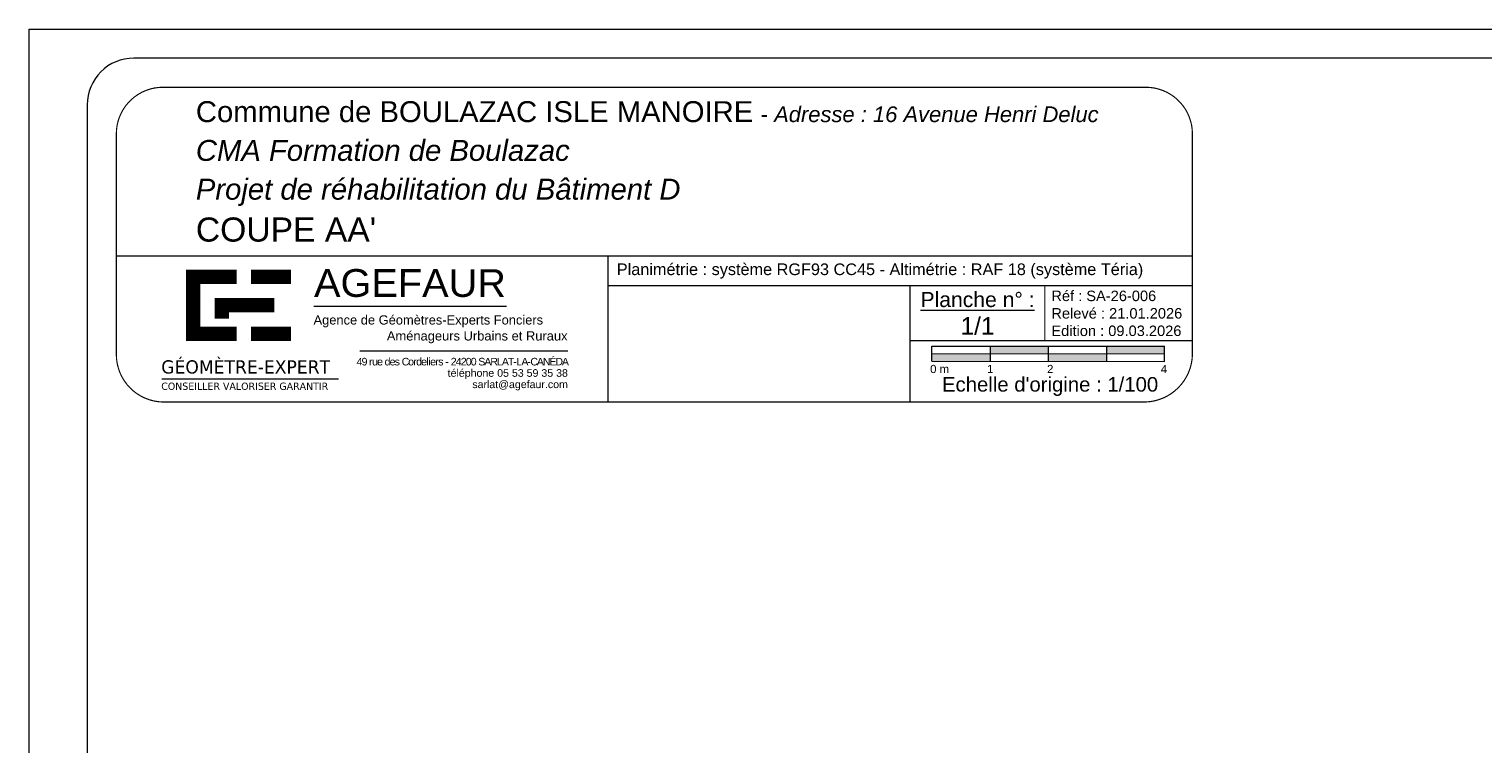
# Model space of a CAD drawing. Header units: metres. Extents: x 76.1 to 162.6, y 92.3 to 122.
# Tile 7 of 8: x 120.6 to 145.6, y 109.7 to 122. Entities that reach past the tile are written whole.
import ezdxf

# ---------------------------------------------------------------- set-up
doc = ezdxf.new("R2010")
doc.units = ezdxf.units.M
doc.header["$LTSCALE"] = 0.1
doc.layers.get('0').update_dxf_attribs({"lineweight": 9})
doc.layers.add('0_Cadre', color=7, linetype='Continuous', lineweight=9)
doc.styles.add('ARIAL', font='arial.ttf')
doc.styles.add('Arial Narrow', font='txt')
doc.styles.add('TAHOMA', font='tahoma.ttf')
doc.styles.add('tnr', font='times.ttf')

# ---------------------------------------------------------------- blocks, each defined once
blk = doc.blocks.new('A$C2D5F2088')
at = {"layer": '0_Cadre', "true_color": 0xff001a}
for points in [[(10, -2.63), (10, -1.32), (0, -1.31), (0, -2.62)], [(10, 0), (10, -1.32), (20, -1.32), (20, -0.01)], [(20, -1.32), (20, -2.63), (30, -2.64), (30, -1.33)], [(40, -1.33), (40, -0.02), (30, -0.01), (30, -1.33)]]:
    blk.add_hatch(color=1, dxfattribs=at).paths.add_polyline_path(points)
at = {"color": 250, "true_color": 0x3d3d40}
for p, q in [((0, -2.62), (0, 0)), ((0, 0), (40, -0.02)), ((0, -2.62), (0, 0)), ((40, -2.64), (40, -0.02))]:
    blk.add_line(p, q, dxfattribs=at)
at = {"color": 250, "true_color": 0x3d3d40, "flags": 128}
for points in [[(0, -1.31), (40, -1.33)], [(10, 0), (10, -2.63)], [(20, -0.01), (20, -2.63)], [(30, -0.01), (30, -2.64)], [(0, -2.62), (40, -2.64)]]:
    blk.add_lwpolyline(points, dxfattribs=at)
at = {"insert": (-0.3, -3.24), "char_height": 1.4, "width": 41.289, "attachment_point": 1, "style": 'ARIAL'}
blk.add_mtext('0 m            1                 2                                  4', dxfattribs=at)
blk = doc.blocks.new('A$C0C1B66A4')
at = {"color": 250, "true_color": 0x3d3d40, "const_width": 2.7, "flags": 128}
for points in [[(20.97, 31.92), (20.97, 18.56)], [(29.16, 30.69), (19.63, 30.69)], [(26.37, 26.65), (26.37, 22.78)], [(25.02, 25.3), (36.27, 25.3)], [(19.63, 19.91), (29.16, 19.91)]]:
    blk.add_lwpolyline(points, dxfattribs=at)
at = {"color": 1, "true_color": 0xff001a, "const_width": 2.7, "flags": 128}
for points in [[(31.85, 30.69), (39.39, 30.69)], [(39.39, 19.91), (31.85, 19.91)]]:
    blk.add_lwpolyline(points, dxfattribs=at)
blk = doc.blocks.new('A$C78F97383')
at = {"layer": '0_Cadre', "flags": 128}
for points in [[(43.74, 25.16), (80.02, 25.16)], [(15.08, 11.44), (48.38, 11.44)]]:
    blk.add_lwpolyline(points, dxfattribs=at)
at = {"layer": '0_Cadre', "color": 1, "true_color": 0xff001a, "flags": 128}
blk.add_lwpolyline([(52.41, 16.74), (91.59, 16.74)], dxfattribs=at)
at = {"layer": '0_Cadre'}
blk.add_blockref('A$C0C1B66A4', (0, 0), dxfattribs=at)
at = {"layer": '0_Cadre', "color": 1, "true_color": 0xff001a, "style": 'Arial Narrow', "width": 1.25}
blk.add_text('AGEFAUR', height=5.225, rotation=359.972, dxfattribs=at).set_placement((43.75, 26.89))
at = {"layer": '0_Cadre', "color": 7, "style": 'TAHOMA', "width": 1.1}
for s, height, p in [('GÉOMÈTRE-EXPERT', 2.4898, (14.96, 12.45)), ('CONSEILLER VALORISER GARANTIR', 1.368, (14.96, 9.37))]:
    blk.add_text(s, height=height, dxfattribs=at).set_placement(p)
at = {"layer": '0_Cadre', "color": 7, "insert": (93.18, 23.41), "char_height": 1.7358, "width": 49.5204, "attachment_point": 3, "line_spacing_factor": 1.036967, "style": 'tnr'}
blk.add_mtext('\\pxql;{\\fArial|b0|i0|c0|p34;Agence de Géomètres-Experts Fonciers \\P\\pqc,t24;\\H1.0024x;                  Aménageurs Urbains et Ruraux}', dxfattribs=at)
at = {"layer": '0_Cadre', "color": 250, "true_color": 0x3d3d40, "insert": (91.59, 15.4), "char_height": 1.43, "width": 44.9209, "attachment_point": 3, "line_spacing_factor": 0.896, "style": 'ARIAL'}
blk.add_mtext('\\pxqr;{\\T0.81;49 rue des Cordeliers - 24200 SARLAT-LA-CANÉDA\\P}téléphone 05 53 59 35 38\\Psarlat@agefaur.com', dxfattribs=at)

msp = doc.modelspace()

# ---------------------------------------------------------------- linework, layer by layer
at = {"layer": '0_Cadre'}
for p, q in [((140.609, 118.102), (122.109, 118.102)), ((140.609, 117.588), (130.558, 117.588)), ((135.759, 115.594), (135.759, 117.588)), ((140.609, 116.645), (135.759, 116.645))]:
    msp.add_line(p, q, dxfattribs=at)
msp.add_lwpolyline([(120.609, 122.003), (162.609, 122.003), (162.609, 92.303), (120.609, 92.303)], close=True, dxfattribs=at)
msp.add_lwpolyline([(122.409, 92.803), (161.309, 92.803, 0.414214), (162.109, 93.603), (162.109, 120.703, 0.414214), (161.309, 121.503), (122.409, 121.503, 0.414214), (121.609, 120.703), (121.609, 93.603, 0.414214)], format="xyb", close=True, dxfattribs=at)
at = {"layer": '0_Cadre', "const_width": 0.02, "flags": 128}
msp.add_lwpolyline([(122.909, 115.594, -0.405457), (122.109, 116.404), (122.109, 120.203, -0.414214), (122.909, 121.003), (139.809, 121.003, -0.414214), (140.609, 120.203), (140.609, 116.404, -0.396754), (139.799, 115.594)], format="xyb", close=True, dxfattribs=at)
at = {"layer": '0_Cadre', "flags": 128}
msp.add_lwpolyline([(130.558, 118.102), (130.558, 115.594)], dxfattribs=at)
at = {"layer": '0_Cadre', "const_width": 0.02, "flags": 128}
msp.add_lwpolyline([(138.071, 116.645), (138.071, 117.588)], dxfattribs=at)

# ---------------------------------------------------------------- block references
at = {"layer": '0_Cadre'}
for name, p, xscale, yscale, zscale in [('A$C78F97383', (121.516, 114.948), 0.09123800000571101, 0.09123800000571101, 0.09123800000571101), ('A$C2D5F2088', (136.13, 116.556), 0.09999999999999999, 0.09999999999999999, 0.09999999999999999)]:
    msp.add_blockref(name, p, dxfattribs=dict(at, xscale=xscale, yscale=yscale, zscale=zscale))

# ---------------------------------------------------------------- texts
at = {"layer": '0_Cadre', "style": 'ARIAL'}
msp.add_text("Echelle d'origine : 1/100", height=0.25, rotation=360, dxfattribs=at).set_placement((136.304, 115.773))
at = {"layer": '0_Cadre', "insert": (123.476, 120.764), "char_height": 0.35991, "width": 16.26686, "attachment_point": 1, "rotation": 0, "line_spacing_factor": 1.110278, "style": 'ARIAL'}
msp.add_mtext("Commune de BOULAZAC ISLE MANOIRE{\\H0.1712x; \\H4.3819x; - \\fArial|b0|i1|c0|p34;\\H1.0005x;Adresse : 16 Avenue Henri Deluc\\P\\H1.3327x;CMA Formation de Boulazac \\P\\H1.000243x;Projet de réhabilitation du Bâtiment D\\P\\fArial|b0|i0|c0|p34;\\H1.15x;COUPE AA'}", dxfattribs=at)
at = {"layer": '0_Cadre', "rotation": 0, "style": 'ARIAL'}
for s, insert, char_height, width, attachment_point in [('  Planimétrie : système RGF93 CC45 - Altimétrie : RAF 18 (système Téria)', (130.558, 117.845), 0.2, 10.05122, 4), ('{\\LPlanche n° :\\P\\H1.154x;\\l1/1}', (136.915, 117.117), 0.26, 2.31225, 5), ('Réf : SA-26-006\\PRelevé : 21.01.2026\\PEdition : 09.03.2026', (138.184, 117.117), 0.18, 2.425, 4)]:
    msp.add_mtext(s, dxfattribs=dict(at, insert=insert, char_height=char_height, width=width, attachment_point=attachment_point))

doc.saveas('drawing.dxf')
